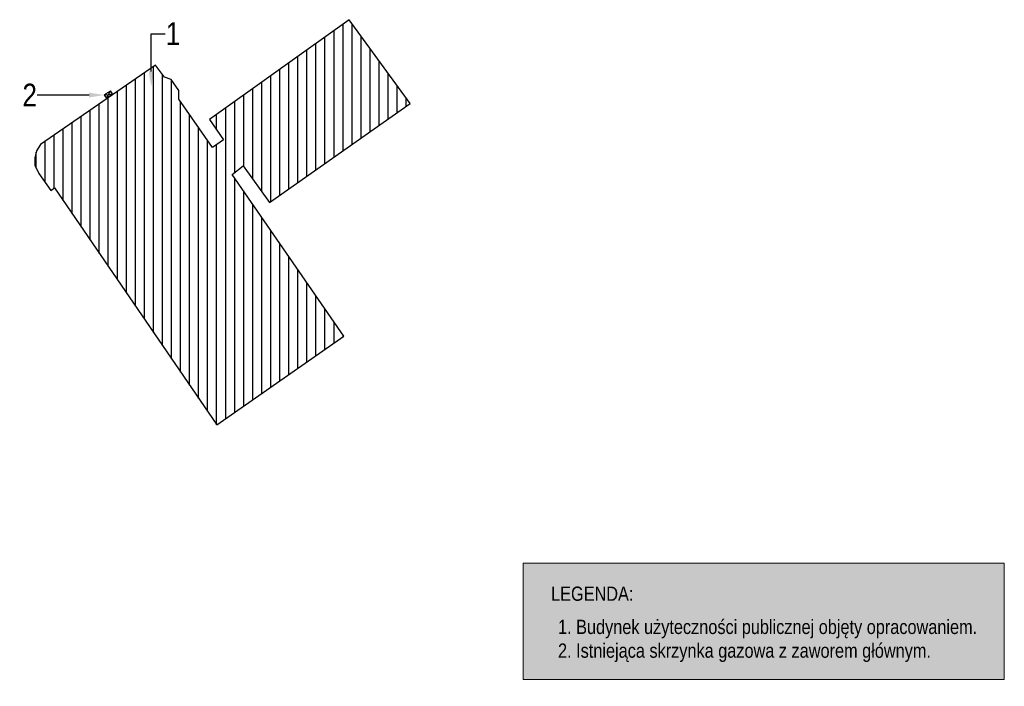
# Model space of a CAD drawing. Header units: centimetres. Extents: x 22052 to 56535, y 76485 to 78519.
# Tile 1 of 235: x 22052 to 23091, y 77010 to 77713. Entities that reach past the tile are written whole.
import ezdxf
from ezdxf import colors
from ezdxf.entities.mleader import LeaderData, LeaderLine
from ezdxf.math import Vec2, Vec3

# ---------------------------------------------------------------- set-up
doc = ezdxf.new("R2010")
doc.units = ezdxf.units.CM
doc.layers.add('IS_Gaz', color=40, linetype='Continuous', lineweight=40)
doc.layers.add('IS_Opis', color=250, linetype='Continuous', lineweight=9)
doc.styles.add('styl1', font='ARIALN.TTF')

# ---------------------------------------------------------------- blocks, each defined once
blk = doc.blocks.new('A$C57DF5B17')
at = {"layer": 'IS_Gaz', "lineweight": 25}
for p, q in [((17.8, 24.1), (0, 0)), ((0, 0), (66.1, -11.5)), ((0, 0), (16.1, -11.9)), ((17.8, 24.1), (48.3, -35.6)), ((17.8, 24.1), (33.9, 12.3)), ((33.9, 12.3), (50, 0.4)), ((50, 0.4), (66.1, -11.5)), ((16.1, -11.9), (32.2, -23.8)), ((32.2, -23.8), (48.3, -35.6)), ((48.3, -35.6), (66.1, -11.5))]:
    blk.add_line(p, q, dxfattribs=at)

msp = doc.modelspace()

# ---------------------------------------------------------------- hatches: boundary and pattern name
h = msp.add_hatch()
h.set_pattern_fill('ANSI31', color=256, scale=3, angle=45)
h.paths.add_polyline_path([(22276.4, 77549.5), (22287.9, 77558.4), (22315.8, 77519.8), (22464.2, 77624.2), (22399.6, 77712.6), (22252.3, 77607.4), (22267.3, 77586.1), (22255.6, 77577.9), (22220.1, 77628.8), (22220.1, 77638.1), (22212, 77649.5), (22205, 77652.2), (22195.5, 77664.8), (22074.2, 77581.2), (22069.7, 77574.3), (22068, 77566.9), (22068, 77559.1), (22072.4, 77550.4), (22085, 77532.5), (22088.8, 77535.2), (22260.1, 77285.3), (22394.2, 77379.1)])
at = {"layer": 'IS_Opis', "true_color": 0xffffff}
h = msp.add_hatch(color=7, dxfattribs=at)
h.dxf.hatch_style = 1
h.paths.add_polyline_path([(22583.2, 77139.6), (22583.2, 77017.1), (23091, 77017.1), (23091, 77139.6)])

# ---------------------------------------------------------------- linework, layer by layer
msp.add_lwpolyline([(22260.1, 77285.3), (22394.2, 77379.1), (22276.4, 77549.5), (22287.9, 77558.4), (22315.8, 77519.8), (22464.2, 77624.2), (22399.6, 77712.6), (22252.3, 77607.4), (22267.3, 77586.1), (22255.6, 77577.9), (22220.1, 77628.8), (22220.1, 77638.1), (22212, 77649.5), (22205, 77652.2), (22195.5, 77664.8), (22074.2, 77581.2), (22069.7, 77574.3), (22068, 77566.9), (22068, 77559.1), (22072.4, 77550.4), (22085, 77532.5), (22088.8, 77535.2)], close=True)
at = {"layer": 'IS_Opis'}
msp.add_lwpolyline([(22583.2, 77139.6), (23091, 77139.6), (23091, 77017.1), (22583.2, 77017.1)], close=True, dxfattribs=at)

# ---------------------------------------------------------------- block references
at = {"layer": 'IS_Gaz', "lineweight": 25, "xscale": 0.1333333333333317, "yscale": 0.1333333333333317, "zscale": 0.1333333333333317, "rotation": 70.97903732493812}
msp.add_blockref('A$C57DF5B17', (22143.6, 77629.9), dxfattribs=at)

# ---------------------------------------------------------------- texts
at = {"layer": 'IS_Opis', "char_height": 15, "attachment_point": 1, "style": 'styl1'}
for s, insert, width in [('LEGENDA:', (22612.8, 77114.9), 99.16), ('1. Budynek użyteczności publicznej objęty opracowaniem.\\P2. Istniejąca skrzynka gazowa z zaworem głównym.', (22620.1, 77079.9), 478.677)]:
    msp.add_mtext(s, dxfattribs=dict(at, insert=insert, width=width))

# ---------------------------------------------------------------- leaders
at = {"layer": 'IS_Opis'}
ml = msp.add_multileader_mtext('Standard', dxfattribs=at)
ml.set_content('{\\fArial Narrow|b0|i0|c238|p34;1}', color=256)
ml.set_leader_properties()
ml.build(insert=Vec2(0, 0))
ml.multileader.update_dxf_attribs({"arrow_head_size": 16})
ctx = ml.context
ctx.base_point, ctx.char_height, ctx.arrow_head_size, ctx.landing_gap_size, ctx.plane_origin = Vec3(22205.8, 77697.9), 24, 16, 0.4, Vec3(22237.6, 77712.7)
notes = []
notes.append((ctx, [(1, (1, 1, 0), (22190.9, 77697.9), (1, 0), 14.8, [(0, [(22190.9, 77642.1)], 0, [])])]))
ctx.mtext.insert, ctx.mtext.flow_direction = Vec3(22206.2, 77709.9), 5
ml = msp.add_multileader_mtext('Standard', dxfattribs=at)
ml.set_content('{\\fArial Narrow|b0|i0|c238|p34;2}', color=256)
ml.set_leader_properties()
ml.build(insert=Vec2(0, 0))
ml.multileader.update_dxf_attribs({"arrow_head_size": 16})
ctx = ml.context
ctx.base_point, ctx.char_height, ctx.arrow_head_size, ctx.landing_gap_size, ctx.plane_origin = Vec3(22056.8, 77633.2), 24, 16, 0.4, Vec3(22094.6, 77703.7)
ctx.text_align_type = 2
notes.append((ctx, [(1, (1, 1, 0), (22085.5, 77633.2), (-1, 0), 14.8, [(0, [(22141.3, 77633.2)], 0, [])])]))
ctx.mtext.insert, ctx.mtext.alignment, ctx.mtext.flow_direction = Vec3(22070.3, 77645.2), 3, 5
for ctx, leaders in notes:
    for number, flags, end, landing, length, lines in leaders:
        leader = LeaderData()
        leader.index, (leader.has_last_leader_line, leader.has_dogleg_vector, leader.attachment_direction) = number, flags
        leader.last_leader_point, leader.dogleg_vector, leader.dogleg_length = Vec3(end), Vec3(landing), length
        for number, points, colour, breaks in lines:
            line = LeaderLine()
            line.index, line.vertices, line.color, line.breaks = number, Vec3.list(points), colors.encode_raw_color(colour), breaks
            leader.lines.append(line)
        ctx.leaders.append(leader)

doc.saveas('drawing.dxf')
